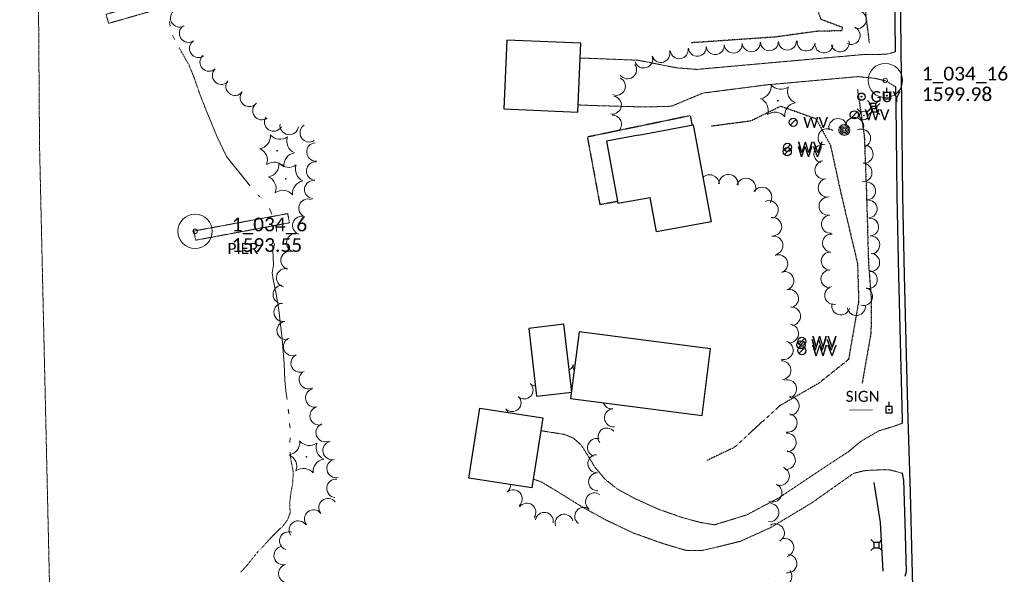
# Model space of a CAD drawing. Extents: x 386237 to 390135, y 96958 to 113752.
# Tile 67 of 116: x 388182 to 388612, y 103650 to 103892. Entities that reach past the tile are written whole.
import ezdxf
from ezdxf.enums import TextEntityAlignment as Align
from ezdxf.lldxf.tags import DXFTag

# ---------------------------------------------------------------- set-up
doc = ezdxf.new("R2010")
doc.units = 0
doc.header["$MEASUREMENT"] = 0
for name, pattern in [('Wisdot1', [0.0625, 0.03125, -0.03125]), ('Wisdot3', [0.1875, 0.125, -0.0625]), ('Wisdot6', [0.375, 0.125, -0.0625, 0.03125, -0.0625, 0.03125, -0.0625])]:
    doc.linetypes.add(name, pattern=pattern)
for name, color, linetype, lineweight in [('E_BLD', 231, 'Continuous', 25), ('E_DTM_BreakLines', 31, 'Continuous', 25), ('E_DTM_SlopeBottom', 81, 'Wisdot1', 25), ('E_DTM_SlopeTop', 81, 'Wisdot1', 25), ('E_DWY', 51, 'Wisdot3', 18), ('E_DWY_PE', 51, 'Wisdot3', 18), ('E_LAND_Vegetation', 81, 'Continuous', 18), ('E_MAP_Limits', 81, 'Wisdot3', 18), ('E_MAP_PassPoints', 41, 'Continuous', 18), ('E_MISCPROP', 31, 'Continuous', 18), ('E_MISCPROP_HvyDash', 231, 'Wisdot3', 25), ('E_RDWY', 21, 'Continuous', 25), ('E_RDWY_C_and_G', 21, 'Continuous', 25), ('E_SGN', 21, 'Continuous', 18), ('E_STRUCT_Pier', 252, 'Wisdot3', 25), ('E_UTL_AG_Bold', 31, 'Continuous', 25), ('E_UTL_EGuyWire', 201, 'Continuous', 25), ('E_UTL_EPowerPole', 231, 'Eelec', 25), ('E_UTL_W', 171, 'Continuous', 25), ('E_UTL_WHydrant', 131, 'Continuous', 18), ('E_WTR', 131, 'Wisdot6', 18), ('E_WTR_Dock_Pier', 131, 'Wisdot3', 18), ('E_WTR_Elevations', 131, 'Continuous', 18)]:
    doc.layers.add(name, color=color, linetype=linetype, lineweight=lineweight)
doc.styles.add('CalibriLight', font='calibril.ttf')
tags = doc.linetypes.add('Eelec', pattern='A,0.275,-0.05,["E",CalibriLight,S=0.07,R=0,X=-0.025,Y=-0.035],-0.05,0.875', length=1.25).pattern_tags.tags
tags[6] = DXFTag(74, 10)

# ---------------------------------------------------------------- blocks, each defined once
blk = doc.blocks.new('PP')
at = {"layer": 'E_MAP_PassPoints', "lineweight": 0}
for radius in [7.5, 0.96]:
    blk.add_circle((0, 0), radius, dxfattribs=at)
blk = doc.blocks.new('GUY')
at = {"color": 0, "linetype": 'ByBlock', "lineweight": -2, "transparency": 16777216}
for radius in [4, 0.5]:
    blk.add_circle((0, 0), radius, dxfattribs=at)
at = {"color": 0, "linetype": 'ByBlock', "lineweight": -2, "transparency": 16777216, "style": 'CalibriLight'}
blk.add_text('GUY', height=12, dxfattribs=at).set_placement((10, 0), align=Align.MIDDLE_LEFT)
blk = doc.blocks.new('HYD')
at = {"color": 0, "linetype": 'ByBlock', "lineweight": -2, "transparency": 16777216}
for p, q in [((-3.8, 3.8), (-8.3, 8.3)), ((3.8, 3.8), (8.3, 8.3))]:
    blk.add_line(p, q, dxfattribs=at)
for radius in [5.48, 0.42]:
    blk.add_circle((0, 0), radius, dxfattribs=at)
blk = doc.blocks.new('PED')
at = {"color": 0, "linetype": 'ByBlock', "lineweight": -2, "transparency": 16777216}
for p, q in [((-2.5, 2.5), (-5.33, 5.33)), ((2.5, 2.5), (5.33, 5.33)), ((-2.5, -2.5), (-5.33, -5.33)), ((2.5, -2.5), (5.33, -5.33))]:
    blk.add_line(p, q, dxfattribs=at)
at = {"color": 0, "linetype": 'ByBlock', "lineweight": -2, "transparency": 16777216, "flags": 128}
blk.add_lwpolyline([(-2.5, -2.5), (2.5, -2.5), (2.5, 2.5), (-2.5, 2.5)], close=True, dxfattribs=at)
blk = doc.blocks.new('PIER')
at = {"color": 0, "linetype": 'ByBlock', "lineweight": -2, "transparency": 16777216, "style": 'CalibriLight'}
blk.add_text('PIER', height=10.8, dxfattribs=at).set_placement((-16.77, -5.4))
blk = doc.blocks.new('CTRE')
at = {"color": 0, "linetype": 'ByBlock', "lineweight": -2, "transparency": 16777216}
blk.add_circle((0, 0), 0.223, dxfattribs=at)
for centre, start, end in [((-11.97, 8.96), 280.2067, 5.97162), ((1.81, 14.92), 220.21132, 305.97623), ((13.83, 5.89), 160.21133, 245.97624), ((-13.83, -5.9), 340.21132, 65.97623), ((-1.81, -14.93), 40.21133, 125.97624)]:
    blk.add_arc(centre, 7.87, start, end, dxfattribs=at)
at = {"color": 0, "linetype": 'ByBlock', "lineweight": -2, "transparency": 16777216, "extrusion": (0, 0, -1)}
blk.add_arc((-12.03, -9.04), 7.87, 354.07279, 79.74889, dxfattribs=at)
blk = doc.blocks.new('POLE')
at = {"color": 0, "linetype": 'ByBlock', "lineweight": -2, "transparency": 16777216}
for radius in [4.46, 3.35, 2.23, 1.12]:
    blk.add_circle((0, 0), radius, dxfattribs=at)
blk = doc.blocks.new('PPOL')
at = {"color": 0, "linetype": 'ByBlock', "lineweight": -2, "transparency": 16777216}
blk.add_line((-0.1, 4.5), (-0.1, 11.6), dxfattribs=at)
at = {"color": 0, "linetype": 'ByBlock', "lineweight": -2, "transparency": 16777216, "flags": 128}
blk.add_lwpolyline([(-4.6, -4.5), (4.4, -4.5), (4.4, 4.5), (-4.6, 4.5)], close=True, dxfattribs=at)
at = {"color": 0, "linetype": 'ByBlock', "lineweight": -2, "transparency": 16777216}
blk.add_circle((0, 0), 0.582, dxfattribs=at)
blk = doc.blocks.new('WV')
at = {"color": 0, "linetype": 'ByBlock', "lineweight": -2, "transparency": 16777216}
blk.add_line((-2.83, -2.83), (2.83, 2.83), dxfattribs=at)
blk.add_circle((0, 0), 4, dxfattribs=at)
at = {"color": 0, "linetype": 'ByBlock', "lineweight": -2, "transparency": 16777216, "style": 'CalibriLight'}
blk.add_text('WV', height=10.8, dxfattribs=at).set_placement((10, 0), align=Align.MIDDLE_LEFT)
blk = doc.blocks.new('SIGN')
at = {"color": 0, "linetype": 'ByBlock', "lineweight": -2, "transparency": 16777216, "style": 'CalibriLight'}
blk.add_text('SIGN', height=12, dxfattribs=at).set_placement((0, 0), align=Align.MIDDLE_CENTER)

msp = doc.modelspace()

# ---------------------------------------------------------------- linework, layer by layer
at = {"layer": 'E_BLD', "ltscale": 5}
for p, q in [((388394.87, 103883.31), (388393.6, 103853.2)), ((388427.29, 103881.95), (388394.87, 103883.31)), ((388426.02, 103851.83), (388427.29, 103881.95)), ((388393.6, 103853.2), (388426.02, 103851.83)), ((388452.57, 103841.81), (388476.38, 103846.22)), ((388476.38, 103846.22), (388476.38, 103846.22)), ((388476.38, 103846.22), (388484.22, 103803.91)), ((388452.57, 103841.81), (388438.56, 103839.08)), ((388438.56, 103839.08), (388443.41, 103812.03)), ((388443.41, 103812.03), (388457.62, 103814.52)), ((388460.4, 103799.5), (388457.62, 103814.52)), ((388484.22, 103803.91), (388460.4, 103799.5)), ((388484.22, 103803.91), (388484.22, 103803.91)), ((388460.4, 103799.5), (388460.4, 103799.5)), ((388419.83, 103759.03), (388404.48, 103757.25)), ((388423.28, 103729.39), (388419.83, 103759.03)), ((388419.83, 103759.03), (388419.83, 103759.03)), ((388404.48, 103757.25), (388407.93, 103727.6)), ((388426.57, 103755.7), (388422.81, 103726.62)), ((388484.04, 103748.27), (388426.57, 103755.7)), ((388426.57, 103755.7), (388426.57, 103755.7)), ((388480.28, 103719.18), (388484.04, 103748.27)), ((388484.04, 103748.27), (388484.04, 103748.27)), ((388407.93, 103727.6), (388423.28, 103729.39)), ((388407.93, 103727.6), (388407.93, 103727.6)), ((388423.28, 103729.39), (388423.28, 103729.39)), ((388422.81, 103726.62), (388480.28, 103719.18)), ((388378.35, 103691.75), (388383.09, 103722.37)), ((388383.09, 103722.37), (388383.09, 103722.37)), ((388383.09, 103722.37), (388410.62, 103718.1)), ((388480.28, 103719.18), (388480.28, 103719.18)), ((388410.62, 103718.1), (388405.88, 103687.49)), ((388405.88, 103687.49), (388378.35, 103691.75)), ((388378.35, 103691.75), (388378.35, 103691.75))]:
    msp.add_line(p, q, dxfattribs=at)
at = {"layer": 'E_DTM_BreakLines'}
for p, q in [((388558.32, 103672.28), (388555.57, 103689.88)), ((388559.55, 103651), (388558.32, 103672.28))]:
    msp.add_line(p, q, dxfattribs=at)
at = {"layer": 'E_DTM_SlopeBottom'}
for points in [[(388493.72, 104059.02), (388500.39, 104048.6), (388501.41, 104038.81), (388511.48, 104006.38), (388517.86, 103983.18), (388532.95, 103957.65), (388542.85, 103916.84), (388544.66, 103910.17), (388546.31, 103906.92), (388551.5, 103897.26), (388553.41, 103881.93)], [(388548.23, 103861.9), (388551.21, 103841.48), (388552.15, 103817.52), (388553.06, 103785.88), (388554.3, 103769.73), (388554.14, 103755.21), (388550.29, 103733.24)]]:
    msp.add_lwpolyline(points, dxfattribs=at)
at = {"layer": 'E_DTM_SlopeTop'}
for points in [[(388486.48, 104057.21), (388491.8, 104040.77), (388499.09, 104003.73), (388503.44, 103974.46), (388511.05, 103953.57), (388517.54, 103934.21), (388526.24, 103908.51), (388532.22, 103892.52), (388541.58, 103889.01), (388541.37, 103887.4), (388530.88, 103887.21), (388512.18, 103884.67), (388475.58, 103882.15)], [(388484.34, 103845.77), (388501.67, 103848.07), (388514.71, 103854.45), (388530.13, 103848.95), (388536.45, 103837.29), (388541.1, 103815.95), (388548.29, 103785.49), (388548.76, 103769.02), (388544.34, 103743.6), (388531.32, 103733.23), (388514.25, 103723.37), (388494.32, 103705.13), (388482.53, 103699.48)]]:
    msp.add_lwpolyline(points, dxfattribs=at)
at = {"layer": 'E_DWY', "flags": 128}
for points in [[(388564.75, 103878.23), (388561.59, 103877.28), (388556.96, 103877), (388550.72, 103877.01)], [(388477.98, 103870.52), (388469.38, 103871.17), (388452.22, 103874.53), (388435.9, 103875.18), (388427.02, 103875.5)], [(388548.57, 103867.37), (388555.77, 103866.65), (388560.77, 103865.42), (388564.92, 103862.9)], [(388426.15, 103854.98), (388434.56, 103854.65), (388455.56, 103854.07), (388466.91, 103854.4), (388473, 103856.99), (388480.78, 103860.17)], [(388567.8, 103715.72), (388563.55, 103714.19), (388557.5, 103712.36), (388549.46, 103707.66), (388544.47, 103703.42)], [(388485.78, 103671.29), (388479.33, 103672.39), (388471.73, 103674.44), (388460.99, 103678.22), (388450.71, 103682.9), (388443.18, 103686.99), (388437.91, 103691.24), (388433.46, 103696.45), (388430.63, 103701.22), (388427.45, 103706.19), (388424.06, 103709.22), (388420.1, 103710.85), (388409.75, 103712.47)], [(388567.92, 103693.83), (388563.47, 103695.06), (388562.31, 103695.31), (388561.55, 103695.4), (388560.02, 103695.43), (388557.9, 103695.38), (388556.37, 103695.24), (388554.04, 103695.21), (388550.87, 103694.91), (388546.48, 103693.76)], [(388406.48, 103691.32), (388410.08, 103690.02), (388417.17, 103685.78), (388427.58, 103679.3), (388438.06, 103673.51), (388449.99, 103667.82), (388463.1, 103663.12), (388473.6, 103660.03), (388480.44, 103660.11), (388486.83, 103661.57)]]:
    msp.add_lwpolyline(points, dxfattribs=at)
at = {"layer": 'E_DWY_PE'}
for points in [[(388550.72, 103877.01), (388513.16, 103873.67), (388477.98, 103870.52)], [(388480.78, 103860.17), (388508.64, 103863.77), (388548.57, 103867.37)], [(388485.78, 103671.29), (388499.83, 103675.65), (388513.63, 103682.95), (388537.08, 103698.56), (388544.47, 103703.42)], [(388546.48, 103693.76), (388528.3, 103680.92), (388510.36, 103670.13), (388497.11, 103664.12), (388486.83, 103661.57)]]:
    msp.add_lwpolyline(points, dxfattribs=at)
at = {"layer": 'E_LAND_Vegetation'}
for centre, radius, start, end in [((388251.81, 103893.01), 3.97, 119.7139, 299.6985), ((388548.16, 103892.33), 3.94, 256.0268, 76.0115), ((388255.69, 103886.27), 3.97, 123.9703, 303.955), ((388545.48, 103885.36), 3.94, 245.2506, 65.2353), ((388260.12, 103879.69), 3.97, 123.9703, 303.955), ((388501.81, 103882.19), 3.94, 184.1914, 4.1761), ((388509.75, 103882.64), 3.94, 182.1349, 2.1196), ((388517.63, 103882.93), 3.94, 182.1349, 2.1196), ((388525.79, 103882.5), 3.94, 173.335, 353.3196), ((388540.69, 103882.15), 3.94, 192.742, 12.7267), ((388462.27, 103877.49), 3.94, 197.9917, 17.9764), ((388470.32, 103879.12), 3.94, 187.7509, 7.7356), ((388478.22, 103880.19), 3.94, 185.3171, 5.3017), ((388486.07, 103880.92), 3.94, 185.3171, 5.3017), ((388493.96, 103881.62), 3.94, 184.1914, 4.1761), ((388533.6, 103881.63), 3.94, 174.009, 353.9937), ((388264.72, 103873.66), 3.97, 133.0768, 313.0615), ((388454.77, 103875.06), 3.94, 197.9917, 17.9764), ((388270.14, 103867.87), 3.97, 133.0768, 313.0615), ((388447.72, 103870.34), 3.94, 215.4567, 35.4414), ((388276.03, 103863.08), 3.97, 142.2542, 322.2389), ((388442.85, 103863.11), 3.94, 245.8391, 65.8238), ((388282.3, 103858.2), 3.97, 141.948, 321.9327), ((388441.06, 103854.92), 3.94, 261.2748, 81.2595), ((388287.83, 103852.48), 4.04, 125.3578, 305.3425), ((388292.95, 103847.52), 4.04, 147.2768, 327.2614), ((388441.15, 103846.63), 3.94, 313.4383, 93.3921), ((388539.75, 103845), 4.03, 12.2208, 192.2055), ((388546.96, 103845.47), 4.03, 352.7808, 172.7655), ((388299.77, 103846), 4.04, 171.4207, 351.4054), ((388308.53, 103842.79), 4.04, 122.5833, 302.568), ((388535.05, 103840.55), 4.03, 52.5136, 232.4983), ((388549.93, 103840.38), 4.03, 293.3205, 113.3051), ((388311.44, 103834.42), 4.04, 94.1382, 274.1229), ((388533.19, 103833.66), 4.03, 76.3437, 256.3284), ((388551.03, 103833.47), 4.03, 266.7481, 86.7328), ((388311.35, 103826.01), 4.04, 84.0791, 264.0637), ((388533.68, 103826.56), 4.03, 99.064, 279.0487), ((388550.57, 103825.42), 4.03, 266.7481, 86.7328), ((388483.62, 103820.14), 4.29, 4.4139, 133.9404), ((388491.83, 103820.26), 4.29, 355.3659, 175.3506), ((388499.54, 103818.59), 4.29, 339.7133, 159.698), ((388535.14, 103818.72), 4.03, 101.1618, 281.1465), ((388310.52, 103817.98), 4.04, 84.0791, 264.0637), ((388506.52, 103814.69), 4.29, 326.0249, 146.0096), ((388552.18, 103817.33), 3.95, 274.9911, 94.9757), ((388307.99, 103809.81), 4.04, 69.7812, 249.7659), ((388535.38, 103810.71), 3.95, 98.089, 278.0737), ((388509.56, 103809.06), 4.04, 294.3179, 114.3026), ((388552.87, 103809.46), 3.95, 274.9911, 94.9757), ((388305.25, 103802.27), 4.04, 70.9417, 250.9264), ((388511.09, 103801.72), 4.04, 279.2604, 99.2451), ((388536.44, 103802.76), 3.95, 94.8864, 274.8711), ((388553.54, 103801.58), 3.95, 274.8864, 94.8711), ((388302.65, 103794.66), 4.04, 71.696, 251.6807), ((388511.64, 103793.55), 4.04, 282.3468, 102.3314), ((388536.91, 103794.56), 3.95, 86.1586, 266.1432), ((388554.04, 103793.74), 3.95, 273.599, 93.5837), ((388300.12, 103787), 4.04, 71.696, 251.6807), ((388513.71, 103785.38), 4.04, 291.9807, 111.9653), ((388536.38, 103786.67), 3.95, 86.1586, 266.1432), ((388553.99, 103786.07), 3.95, 267.3538, 87.3385), ((388298.22, 103779.33), 4.04, 76.2384, 256.223), ((388516.39, 103778.05), 4.04, 284.7889, 104.7736), ((388536.24, 103778.87), 3.95, 89.1234, 269.1081), ((388552.97, 103778.56), 3.95, 258.7886, 78.7733), ((388296.73, 103772.06), 4.04, 92.8028, 272.7875), ((388537.89, 103771.69), 3.95, 103.6506, 283.6353), ((388550.95, 103771.15), 3.95, 252.687, 72.6717), ((388518.46, 103770.23), 4.04, 284.7889, 104.7736), ((388297.12, 103764.25), 4.04, 99.4597, 279.4444), ((388519.28, 103762.56), 4.04, 274.9209, 94.9056), ((388540.94, 103767.06), 3.95, 164.0909, 344.0755), ((388547.76, 103766.79), 3.95, 188.9815, 8.9661), ((388298.44, 103756.29), 4.04, 99.4597, 279.4444), ((388518.46, 103755), 4.04, 262.393, 82.3777), ((388301.25, 103749.27), 4.04, 112.9369, 292.9216), ((388516.08, 103747.66), 4.04, 252.2591, 72.2438), ((388304.57, 103742.05), 4.04, 116.0806, 296.0652), ((388420.54, 103742.16), 3.53, 297.412, 347.1957), ((388427.42, 103740.6), 3.53, 167.211, 210.6403), ((388515.14, 103738.96), 4.04, 274.3376, 94.3223), ((388308.12, 103734.81), 4.04, 116.0806, 296.0652), ((388402.53, 103730.2), 3.86, 227.5383, 47.523), ((388407.74, 103735.9), 3.86, 227.5383, 265.1031), ((388517.61, 103730.74), 4.04, 288.5065, 108.4912), ((388310.95, 103726.82), 4.04, 103.7455, 283.7302), ((388397.27, 103724.7), 3.86, 224.4733, 44.458), ((388440.84, 103725.98), 3.94, 197.9463, 275.6128), ((388518.69, 103723.27), 4.04, 274.9377, 94.9223), ((388312.87, 103718.98), 4.04, 103.7455, 283.7302), ((388391.76, 103719.3), 3.86, 17.4708, 44.458), ((388441.61, 103718.14), 3.94, 95.6281, 275.6128), ((388517.83, 103715.85), 4.04, 259.5935, 79.5781), ((388315.5, 103711.66), 4.04, 111.244, 291.2287), ((388438.72, 103709.72), 3.94, 38.919, 218.9037), ((388517.43, 103707.33), 4.04, 272.763, 92.7477), ((388318.51, 103703.82), 4.04, 102.4365, 282.4211), ((388434.18, 103705.15), 3.94, 73.1083, 253.093), ((388434.31, 103698.04), 3.94, 93.0202, 273.0048), ((388517.06, 103699.58), 4.04, 264.5777, 84.5624), ((388320.25, 103695.94), 4.04, 102.4365, 282.4211), ((388434.64, 103690.12), 3.94, 91.6464, 271.6311), ((388514.42, 103692.61), 4.04, 247.9432, 67.9279), ((388320.18, 103687.29), 4.04, 84.3204, 264.3051), ((388392.71, 103688.92), 3.94, 306.8759, 359.9711), ((388511.16, 103685.29), 4.04, 245.9073, 65.892), ((388397.74, 103682.69), 3.94, 310.2599, 130.2446), ((388433.27, 103681.33), 3.94, 53.5376, 233.5223), ((388316.74, 103678.83), 4.04, 38.5582, 218.5429), ((388403.67, 103676.85), 3.94, 324.1541, 144.1388), ((388509.84, 103676.7), 4.04, 262.8174, 82.802), ((388310.43, 103673.8), 4.04, 38.5582, 218.5429), ((388411.31, 103672.79), 3.94, 350.7495, 170.7342), ((388419.99, 103671.97), 3.94, 16.8234, 196.808), ((388428.58, 103675), 3.94, 53.5376, 233.5223), ((388303.72, 103669.01), 4.04, 33.5676, 213.5522), ((388512.27, 103667.69), 4.04, 299.8571, 119.8418), ((388299.59, 103664.25), 4.04, 70.9461, 250.9308), ((388516.35, 103661.32), 4.04, 285.9644, 105.9491), ((388297.13, 103657.84), 4.04, 104.4458, 284.4305), ((388517.67, 103654.28), 4.04, 263.9469, 83.9316), ((388299.14, 103650.02), 4.04, 104.4458, 284.4305), ((388515.56, 103648.79), 4.04, 218.6672, 38.6518)]:
    msp.add_arc(centre, radius, start, end, dxfattribs=at)
at = {"layer": 'E_MAP_Limits', "lineweight": 0, "flags": 128}
for points in [[(388190.59, 103837.32), (388189.55, 103979.24), (388191.54, 104158.12), (388193.96, 104373.7), (388195.75, 104601.81)], [(388041.89, 102866.29), (388127.77, 103058.71), (388151.61, 103125.79), (388168.05, 103186.95), (388184.3, 103262.7), (388190.85, 103297.24), (388197.02, 103344.1), (388200.3, 103409.35), (388190.59, 103837.32)]]:
    msp.add_lwpolyline(points, dxfattribs=at)
at = {"layer": 'E_MISCPROP_HvyDash', "flags": 128}
msp.add_lwpolyline([(388476.05, 103846.16), (388475.24, 103850.28), (388430.14, 103840.92), (388435.59, 103811.42), (388443.26, 103812.86)], dxfattribs=at)
at = {"layer": 'E_RDWY', "flags": 128}
for points in [[(388568.32, 104178.69), (388568.3, 104158.08), (388568.2, 104126.91), (388567.94, 104098.75), (388567.42, 104066.85), (388566.98, 104020.36), (388566.78, 103988.91), (388566.74, 103953.09), (388566.91, 103921.67), (388567.09, 103892.3), (388567.51, 103855.12), (388567.94, 103815.25)], [(388564.52, 104024.69), (388564.48, 104020.38), (388564.28, 103988.92), (388564.24, 103953.08), (388564.41, 103921.65), (388564.59, 103892.28), (388564.75, 103878.23)], [(388564.92, 103862.9), (388565.01, 103855.09), (388565.44, 103815.22)], [(388567.94, 103815.27), (388568.65, 103780.49), (388569.56, 103745.72), (388570.25, 103717.47), (388571.23, 103685.58), (388572.02, 103655.52), (388573.1, 103616.28), (388573.62, 103595.74), (388574.66, 103564.44), (388575.39, 103533.05), (388576.43, 103499.4), (388576.99, 103471.93), (388577.41, 103442.33), (388577.2, 103411.95), (388576.65, 103394.04), (388574.9, 103356.68), (388572.6, 103325.42), (388569.35, 103291.77), (388565.59, 103260.7), (388561.17, 103228.86), (388555.83, 103196.76), (388550.55, 103168.04), (388545.48, 103145.02)], [(388565.44, 103815.22), (388566.15, 103780.43), (388567.06, 103745.65), (388567.75, 103717.4), (388567.8, 103715.72)]]:
    msp.add_lwpolyline(points, dxfattribs=at)
at = {"layer": 'E_RDWY_C_and_G', "ltscale": 5}
for p, q in [((388568.15, 103692.81), (388567.92, 103693.83)), ((388568.52, 103690.89), (388568.15, 103692.81)), ((388569.11, 103672.32), (388568.52, 103690.89)), ((388569.63, 103650.86), (388569.11, 103672.32)), ((388569.09, 103648.79), (388569.63, 103650.86))]:
    msp.add_line(p, q, dxfattribs=at)
at = {"layer": 'E_SGN', "ltscale": 5}
msp.add_line((388544.76, 103721.52), (388554.84, 103721.62), dxfattribs=at)
at = {"layer": 'E_WTR', "flags": 128}
for points in [[(388263.51, 103852.55), (388260.81, 103859.37), (388258.1, 103867.13), (388255.97, 103872.4), (388253.28, 103877.08), (388251.66, 103880.02)], [(388288, 103813.83), (388287.11, 103814.7), (388286.01, 103815.58)], [(388298.83, 103673.2), (388298.96, 103673.38), (388300.2, 103676.45), (388299.96, 103680.57), (388300.48, 103685.23), (388301.36, 103689.85), (388301.5, 103694.61), (388300.54, 103699.53), (388300.16, 103703.09), (388300.16, 103703.11)], [(388278.58, 103650.57), (388281.52, 103653.8), (388286.31, 103659.87), (388288.58, 103662.1), (388291.46, 103665.29), (388294.68, 103668.62), (388296.91, 103670.61), (388298.83, 103673.2)]]:
    msp.add_lwpolyline(points, dxfattribs=at)
at = {"layer": 'E_WTR_Dock_Pier', "flags": 128}
for points in [[(388219.67, 103894.6), (388247.19, 103902.49), (388248.32, 103898.55), (388220.8, 103890.66)], [(388299.12, 103807.43), (388258.09, 103799.83), (388258.84, 103795.81), (388299.86, 103803.41)]]:
    msp.add_lwpolyline(points, close=True, dxfattribs=at)
at = {"layer": 'E_WTR_Elevations', "flags": 128}
for points in [[(388247.7, 103889.46), (388247.44, 103891.31), (388247.43, 103891.51)], [(388249.63, 103883.62), (388249.58, 103883.71), (388248.77, 103885.5)], [(388282.6, 103819.57), (388281.88, 103820.59), (388272.32, 103832.44), (388268.15, 103841.26), (388264.76, 103849.53), (388263.51, 103852.55)], [(388292.22, 103807.19), (388291.16, 103809.62)], [(388294.22, 103799.58), (388294.27, 103800.68), (388293.91, 103802.18)], [(388296.31, 103756.41), (388295.25, 103765.22), (388294, 103772.31), (388292.7, 103778.6), (388292.36, 103781.56), (388292.9, 103785.07), (388292.78, 103788.4), (388292.58, 103791.19), (388293.29, 103794.04), (388293.38, 103794.37)], [(388298.85, 103726.11), (388298.43, 103728.76), (388297.83, 103734.5), (388297.55, 103741.72), (388296.65, 103752.61), (388296.31, 103756.41)], [(388299.55, 103719.86), (388299.37, 103721.95)], [(388300.16, 103713.59), (388299.95, 103715.68)], [(388300.05, 103707.3), (388300.14, 103709.4)]]:
    msp.add_lwpolyline(points, dxfattribs=at)

# ---------------------------------------------------------------- block references
at = {"layer": 'E_LAND_Vegetation', "xscale": 0.7108526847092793, "yscale": 0.7108526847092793, "zscale": 0.7108526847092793}
for p in [(388513.45, 103856.83), (388294.47, 103834.95), (388298.23, 103822.65), (388307.29, 103700.99)]:
    msp.add_blockref('CTRE', p, dxfattribs=at)
at = {"layer": 'E_MAP_PassPoints', "lineweight": 0}
for p in [(388560.4, 103865.67), (388560.4, 103865.67), (388560.4, 103865.67), (388258.62, 103799.69), (388258.62, 103799.69), (388258.62, 103799.69)]:
    msp.add_blockref('PP', p, dxfattribs=at)
at = {"layer": 'E_MISCPROP', "xscale": 0.5377037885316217, "yscale": 0.5377037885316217, "zscale": 0.5377037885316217}
msp.add_blockref('POLE', (388542.49, 103844.05), dxfattribs=at)
at = {"layer": 'E_SGN', "xscale": 0.3999999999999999, "yscale": 0.3999999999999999, "zscale": 0.3999999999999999}
msp.add_blockref('SIGN', (388550.52, 103727.5), dxfattribs=at)
at = {"layer": 'E_STRUCT_Pier', "xscale": 0.4444444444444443, "yscale": 0.4444444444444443, "zscale": 0.4444444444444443}
msp.add_blockref('PIER', (388280.28, 103792.22), dxfattribs=at)
at = {"layer": 'E_UTL_AG_Bold', "xscale": 0.4503659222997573, "yscale": 0.4503659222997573, "zscale": 0.4503659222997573}
for p in [(388555.11, 103854.55), (388555.57, 103853.13), (388556.56, 103662.41)]:
    msp.add_blockref('PED', p, dxfattribs=at)
at = {"layer": 'E_UTL_EGuyWire', "xscale": 0.3999999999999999, "yscale": 0.3999999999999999, "zscale": 0.3999999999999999}
msp.add_blockref('GUY', (388550.02, 103858.59), dxfattribs=at)
at = {"layer": 'E_UTL_EPowerPole', "xscale": 0.2981736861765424, "yscale": 0.2981736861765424, "zscale": 0.2981736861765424}
for p in [(388561.09, 103859.02), (388562.09, 103721.69)]:
    msp.add_blockref('PPOL', p, dxfattribs=at)
at = {"layer": 'E_UTL_W', "xscale": 0.4444444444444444, "yscale": 0.4444444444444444, "zscale": 0.4444444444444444}
for p in [(388546.9, 103850.66), (388520.1, 103847.35), (388517.55, 103834.53), (388517.67, 103836.45), (388523.9, 103751.55), (388523.53, 103750.03), (388523.89, 103747.49)]:
    msp.add_blockref('WV', p, dxfattribs=at)
at = {"layer": 'E_UTL_WHydrant', "xscale": 0.3477624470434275, "yscale": 0.3477624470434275, "zscale": 0.3477624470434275}
msp.add_blockref('HYD', (388551.03, 103850.33), dxfattribs=at)

# ---------------------------------------------------------------- texts
at = {"layer": 'E_MAP_PassPoints', "lineweight": 0, "style": 'CalibriLight'}
for s, p in [('1_034_16', (388576.4, 103865.67)), ('1_034_16', (388576.4, 103865.67)), ('1_034_16', (388576.4, 103865.67)), ('1599.98', (388576.4, 103856.67)), ('1599.98', (388576.4, 103856.67)), ('1599.98', (388576.4, 103856.67)), ('1_034_6', (388274.62, 103799.69)), ('1_034_6', (388274.62, 103799.69)), ('1_034_6', (388274.62, 103799.69)), ('1593.55', (388274.62, 103790.69)), ('1593.55', (388274.62, 103790.69)), ('1593.55', (388274.62, 103790.69))]:
    msp.add_text(s, height=6, dxfattribs=at).set_placement(p)

doc.saveas('drawing.dxf')
